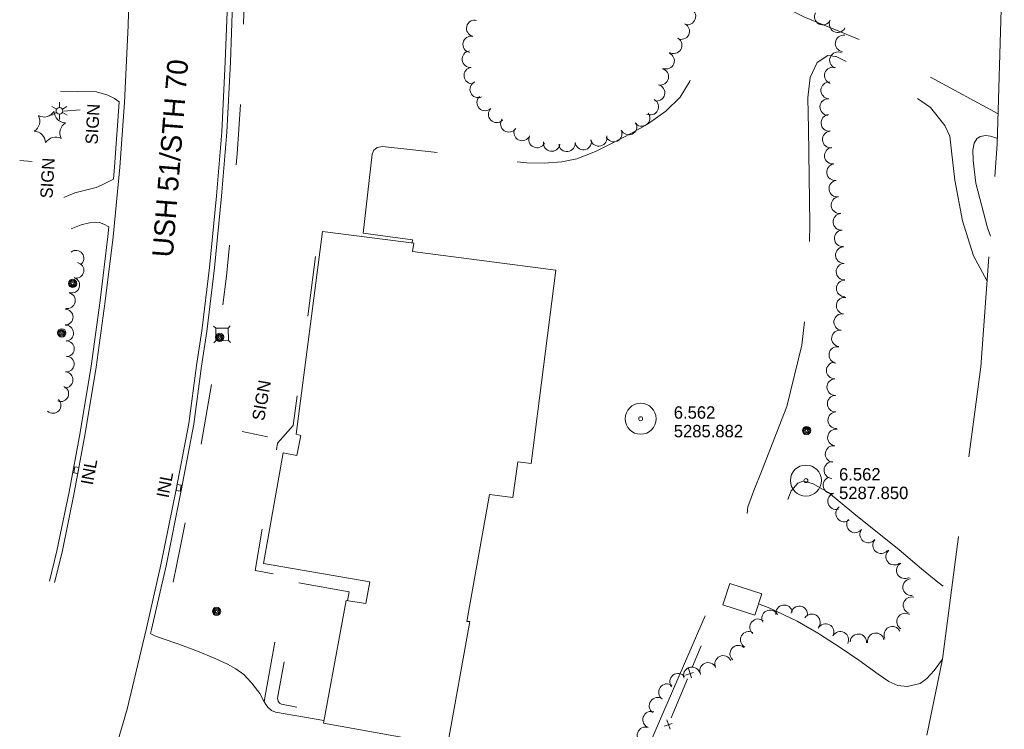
# Model space of a CAD drawing. Header units: feet. Extents: x 191259 to 192824, y 262512 to 264010.
# Tile 3 of 6: x 191668 to 192144, y 263066 to 263409. Entities that reach past the tile are written whole.
import ezdxf
from ezdxf.enums import TextEntityAlignment as Align

# ---------------------------------------------------------------- set-up
doc = ezdxf.new("R2010")
doc.units = ezdxf.units.FT
doc.header["$MEASUREMENT"] = 0
for name, pattern in [('DGN Style 3', [136.13208, 97.2372, -38.89488]), ('DGN Style 4', [155.676757, 77.78976, -38.89488, 0.097237, -38.89488]), ('DGN Style 5', [68.06604, 29.17116, -38.89488])]:
    doc.linetypes.add(name, pattern=pattern)
for name, color, linetype, lineweight in [('E_DWY', 3, 'DGN Style 3', 0), ('E_LAND_Vegetation', 20, 'Continuous', 0), ('E_MAP_Limits', 20, 'DGN Style 3', 0), ('E_MAP_PassPoints', 43, 'Continuous', 0), ('E_MISCPROP', 43, 'Continuous', 0), ('E_MISCPROP_HvyLine', 251, 'Continuous', 13), ('E_MISCPROP_Railing', 43, 'Continuous', 0), ('E_PATH_Sidewalk', 3, 'DGN Style 5', 0), ('E_RDWY', 43, 'Continuous', 13), ('E_RDWY_Name', 231, 'Continuous', 0), ('E_UTL_AboveGroundPipe', 43, 'DGN Style 4', 0)]:
    doc.layers.add(name, color=color, linetype=linetype, lineweight=lineweight)
doc.styles.add('Style-IGR_FONT_0', font='IGR_FONT_0.shx')

# ---------------------------------------------------------------- blocks, each defined once
blk = doc.blocks.new('PP_3')
at = {"layer": 'E_MAP_PassPoints', "color": 43, "linetype": 'Continuous', "lineweight": 0}
for radius in [7.5, 0.96]:
    blk.add_circle((0, 0), radius, dxfattribs=at)
blk = doc.blocks.new('INLT_2')
at = {"layer": 'E_MISCPROP_Railing', "color": 43, "linetype": 'Continuous', "lineweight": 0, "flags": 128}
blk.add_lwpolyline([(3, -2), (3, 0), (0, 0), (0, -2), (3, -2)], dxfattribs=at)
blk = doc.blocks.new('INL_2')
at = {"layer": 'E_MISCPROP_Railing', "color": 43, "linetype": 'Continuous', "lineweight": 0, "style": 'Style-IGR_FONT_0'}
blk.add_text('INL', height=6, rotation=359.9999, dxfattribs=at).set_placement((-5.74, -3.01))
blk = doc.blocks.new('INLT_3')
at = {"layer": 'E_MISCPROP_Railing', "color": 43, "linetype": 'Continuous', "lineweight": 0, "flags": 128}
blk.add_lwpolyline([(3, -2), (3, 0), (0, 0), (0, -2), (3, -2)], dxfattribs=at)
blk = doc.blocks.new('INL_3')
at = {"layer": 'E_MISCPROP_Railing', "color": 43, "linetype": 'Continuous', "lineweight": 0, "style": 'Style-IGR_FONT_0'}
blk.add_text('INL', height=6, rotation=0, dxfattribs=at).set_placement((-5.74, -3.01))
blk = doc.blocks.new('POLE')
at = {"layer": 'E_MISCPROP', "color": 1, "linetype": 'Continuous', "lineweight": 0}
for centre, radius in [((-0.01, 0.02), 2.02), ((-0.01, 0.03), 1.52), ((0, -0.01), 1.01), ((0, 0), 0.502)]:
    blk.add_circle(centre, radius, dxfattribs=at)
blk = doc.blocks.new('LTP')
at = {"layer": 'E_MISCPROP', "color": 1, "linetype": 'Continuous', "lineweight": 0}
for p, q in [((-1.63, 0.07), (-4.24, 0.14)), ((-0.8, 1.43), (-2, 3.73)), ((0.9, 1.42), (2.27, 3.65)), ((-0.88, -1.42), (-2.24, -3.61)), ((0.76, -1.47), (2, -3.65)), ((1.64, -0.02), (4.16, -0.09))]:
    blk.add_line(p, q, dxfattribs=at)
blk.add_circle((0, 0), 1.64, dxfattribs=at)
blk = doc.blocks.new('POLE_1')
at = {"layer": 'E_MISCPROP', "color": 1, "linetype": 'Continuous', "lineweight": 0}
for centre, radius in [((-0.01, 0.02), 2.02), ((-0.01, 0.03), 1.52), ((0, -0.01), 1.01), ((0, 0), 0.502)]:
    blk.add_circle(centre, radius, dxfattribs=at)
blk = doc.blocks.new('PED')
at = {"layer": 'E_UTL_AboveGroundPipe', "color": 251, "linetype": 'Continuous', "lineweight": 13}
for p, q in [((-3.12, 2.9), (-4.18, 3.96)), ((2.88, 2.9), (3.94, 3.96)), ((-4.18, -4.16), (-3.12, -3.1)), ((3.94, -4.16), (2.89, -3.1))]:
    blk.add_line(p, q, dxfattribs=at)
at = {"layer": 'E_UTL_AboveGroundPipe', "color": 251, "linetype": 'Continuous', "lineweight": 13, "flags": 128}
blk.add_lwpolyline([(-3.12, -3.1), (2.89, -3.1), (2.88, 2.9), (-3.12, 2.9)], close=True, dxfattribs=at)
blk = doc.blocks.new('POLE_2')
at = {"layer": 'E_MISCPROP', "color": 1, "linetype": 'Continuous', "lineweight": 0}
for centre, radius in [((-0.01, 0.02), 2.02), ((-0.01, 0.03), 1.52), ((0, -0.01), 1.01), ((0, 0), 0.502)]:
    blk.add_circle(centre, radius, dxfattribs=at)
blk = doc.blocks.new('SIGN')
at = {"layer": 'E_MISCPROP', "color": 1, "linetype": 'Continuous', "lineweight": 0, "style": 'Style-IGR_FONT_0'}
blk.add_text('SIGN', height=6, rotation=0.0002, dxfattribs=at).set_placement((-9.61, -0.01), align=Align.MIDDLE_LEFT)
blk = doc.blocks.new('SIGN_4')
at = {"layer": 'E_MISCPROP', "color": 1, "linetype": 'Continuous', "lineweight": 0, "style": 'Style-IGR_FONT_0'}
blk.add_text('SIGN', height=6, rotation=0, dxfattribs=at).set_placement((-9.6, -0.01), align=Align.MIDDLE_LEFT)
blk = doc.blocks.new('PINEL_1')
at = {"layer": 'E_LAND_Vegetation', "color": 94, "linetype": 'Continuous', "lineweight": 0}
for centre, start, end in [((-8.14, 7.32), 275.2114, 0.9763), ((2.26, 10.71), 215.2114, 300.9763), ((10.41, 3.4), 155.2114, 240.9763), ((-10.4, -3.39), 335.2114, 60.9763), ((8.15, -7.3), 95.2114, 180.9763), ((-2.25, -10.7), 35.2114, 120.9763)]:
    blk.add_arc(centre, 5.72, start, end, dxfattribs=at)

msp = doc.modelspace()

# ---------------------------------------------------------------- linework, layer by layer
at = {"layer": 'E_DWY', "color": 2, "linetype": 'DGN Style 3', "lineweight": 0, "flags": 128}
for points in [[(191857.51, 263301.28), (191857.67, 263302.78), (191833.83, 263305.97), (191838.22, 263344.13), (191839.07, 263346.13), (191840.67, 263347.35), (191843.11, 263347.9), (191899, 263341.62), (191912.94, 263339.96), (191921.25, 263339.78), (191929.9, 263340.53), (191937.02, 263341.86), (191946.12, 263345.47), (191953.85, 263349.38), (191963.84, 263354.42), (191971.24, 263358.74), (191980.06, 263364.98), (191987.06, 263371.78), (191991.47, 263379.19), (191995, 263388), (191997.84, 263399.1), (191998.66, 263408.36), (191997.86, 263414.64), (191995.15, 263422.21), (191989.45, 263431.53), (191984.35, 263437.81), (191971.96, 263450.29), (191959.54, 263460.11), (191948.13, 263467.36), (191931.49, 263475.11), (191915.16, 263481.26), (191895.15, 263487.18), (191864.24, 263495.52), (191842.29, 263500.2), (191825.09, 263503.3), (191811.2, 263504.53), (191796.34, 263505.06), (191781.7, 263504.87), (191774.88, 263503.57), (191770.25, 263501.81)], [(192142.7, 263438.5), (192119.73, 263441.47), (192071.47, 263448.26), (192030.11, 263454.52), (192014.84, 263456.36), (192010.07, 263456.14), (192007.7, 263455.21), (192006.08, 263453.67), (192004.56, 263451.05), (192004.14, 263447.17), (192004.61, 263442.69), (192006.59, 263438.1), (192010.92, 263432.11), (192018.79, 263426.21), (192028.5, 263419.81), (192046.73, 263410.6), (192083.38, 263395.49), (192107.87, 263381.44), (192140.63, 263363.6)], [(192062.12, 263391.41), (192058.41, 263391.8), (192053.26, 263388.53), (192049.78, 263381.17), (192048.73, 263371.47), (192049.07, 263356.29), (192049.59, 263310.29), (192048.97, 263280.62), (192045.79, 263251.78), (192038.58, 263222.25), (192026.36, 263190.69), (192022.97, 263182.39), (192019.76, 263173.7), (192018.79, 263165.92), (192019.52, 263162.84), (192021.65, 263160.74), (192025.09, 263159.31), (192029.51, 263160.32), (192032.95, 263162.87), (192035.4, 263166.96), (192038.34, 263175.62), (192040.61, 263181.48), (192043.8, 263185.1), (192046.44, 263186.06), (192050.95, 263184.88), (192058.66, 263180.61), (192070.94, 263170.51), (192092.78, 263152.9), (192103.6, 263143.74), (192111.53, 263137.3), (192117.91, 263132.27)], [(192135.3, 263283), (192135.2, 263283.12), (192128.75, 263295.06), (192123.44, 263311.92), (192119.76, 263331.55), (192118.16, 263345.64), (192117.28, 263352.81), (192114.82, 263358.04), (192107.88, 263366.78), (192100.06, 263372.13), (192087.55, 263379.06), (192062.29, 263391.38), (192062.12, 263391.41)], [(191687.68, 263374.58), (191695.7, 263374.5), (191704.94, 263374.34), (191710.42, 263372.67), (191713.66, 263371.15), (191716.01, 263369.39)], [(192140.3, 263351.71), (192139.99, 263351.88), (192136.87, 263352.92), (192134.64, 263353.24), (192131.96, 263352.69), (192130.29, 263351.56), (192129, 263349.51), (192128.4, 263346.02), (192128.5, 263341.09), (192129.91, 263330.14), (192135.44, 263308.51), (192136.91, 263304.55)], [(191689.25, 263323.26), (191694.54, 263325.45), (191700.35, 263326.98), (191704.9, 263328.02), (191707.49, 263329.12), (191710.66, 263330.85), (191713.15, 263332)], [(191692.83, 263308.02), (191697.64, 263309.93), (191701.54, 263310.98), (191704.29, 263311.36), (191706.46, 263311.12), (191708.6, 263310.32), (191710.95, 263308.96)], [(192041.5, 263007.51), (192039.9, 263003.36), (192038.14, 263001.81), (192035.74, 263001.15), (192033.3, 263000.89), (192002.9, 262999.25), (191960.16, 262996.46), (191952.02, 262995.61), (191949.78, 262996.07), (191947.21, 262997.03), (191946.76, 262997.4), (191946.54, 262998.2), (191946.28, 262999.41), (192000.29, 263123.57), (192002.56, 263126.82), (192004.89, 263128.16), (192007.3, 263128.68), (192008.37, 263128.59)], [(192053.78, 263112.46), (192043.58, 263118.46), (192030.33, 263124.63), (192024.9, 263126.79)], [(191814.89, 263070.35), (191791.55, 263074.48), (191789.55, 263075.23), (191787.86, 263076.69), (191786.85, 263078.11), (191785.69, 263080.1), (191783.9, 263083.47), (191780.12, 263088.45), (191776.14, 263092.64), (191772.39, 263095.42), (191768.32, 263097.69), (191762.37, 263100.43), (191753.77, 263103.85), (191744.28, 263107.47), (191737.22, 263109.81), (191733.14, 263111.31), (191731.08, 263112.39)], [(192113.68, 263100.02), (192109.65, 263094.61), (192106.09, 263090.68), (192102.91, 263088.29), (192096.62, 263086.82), (192092.18, 263087.32), (192087.74, 263089.19), (192082.71, 263092.78), (192073.36, 263099.62), (192063.79, 263106.03), (192054.83, 263111.82), (192053.78, 263112.46)]]:
    msp.add_lwpolyline(points, dxfattribs=at)
at = {"layer": 'E_LAND_Vegetation', "color": 94, "linetype": 'Continuous', "lineweight": 0}
for centre, radius, start, end in [((191990.52, 263410.71), 3.98, 251.5903, 71.575), ((192055.91, 263410.65), 4.01, 152.944, 332.9286), ((191887.73, 263404.98), 3.98, 76.2692, 256.2539), ((191987.51, 263403.62), 3.98, 244.5385, 64.5231), ((192063.06, 263407), 4.01, 152.944, 332.9286), ((191886.01, 263397.27), 3.98, 78.0314, 258.016), ((192065.96, 263397.66), 4.01, 81.8933, 261.878), ((191983.86, 263396.79), 3.98, 238.8558, 58.8405), ((191885.62, 263390.09), 3.98, 96.5422, 276.5269), ((191980.2, 263389.35), 3.98, 248.6928, 68.6775), ((192063.2, 263389.55), 4.01, 64.9661, 244.9508), ((191886.53, 263382.17), 3.98, 96.5422, 276.5269), ((191977.42, 263381.58), 3.98, 256.8589, 76.8436), ((192060.74, 263382.18), 4.01, 71.7834, 251.7681), ((191889.42, 263375.5), 3.98, 114.7298, 294.7145), ((191975.61, 263373.82), 3.98, 256.8589, 76.8436), ((192059, 263374.97), 4.01, 86.6844, 266.6691), ((191892.78, 263369.13), 3.98, 134.1938, 314.1785), ((191972.59, 263367.09), 3.98, 242.0352, 62.0198), ((192058.54, 263366.96), 4.01, 86.6844, 266.6691), ((191898.33, 263363.42), 3.98, 134.1938, 314.1785), ((191968.38, 263361.67), 3.98, 216.7447, 36.7294), ((192059.05, 263359.27), 4.01, 94.9821, 274.9668), ((191904.23, 263358.8), 3.98, 146.0393, 326.0239), ((191962.13, 263357.5), 3.98, 204.9992, 24.9838), ((191910.65, 263354.66), 3.98, 154.6248, 334.6095), ((191954.91, 263354.13), 3.98, 204.9992, 24.9838), ((192059.75, 263351.28), 4.01, 94.9821, 274.9668), ((191917.85, 263351.24), 3.98, 154.6248, 334.6095), ((191924.91, 263349.51), 3.98, 171.6955, 351.6802), ((191932.27, 263349.37), 3.98, 186.5357, 6.5203), ((191940.19, 263350.27), 3.98, 186.5357, 6.5203), ((191947.66, 263352.04), 3.98, 194.1439, 14.1285), ((192060.74, 263343.42), 4.01, 97.8123, 277.7969), ((192061.83, 263335.47), 4.01, 97.8123, 277.7969), ((192062.91, 263327.51), 4.01, 97.5227, 277.5074), ((192063.96, 263319.56), 4.01, 97.5227, 277.5074), ((192064.87, 263311.48), 4.01, 94.5644, 274.5491), ((192065.51, 263303.48), 4.01, 94.5644, 274.5491), ((191695.08, 263293.82), 3.82, 307.5515, 127.5362), ((192066.07, 263295.39), 4.01, 92.1495, 272.1342), ((191695.07, 263287.99), 3.82, 259.6124, 79.5971), ((192066.37, 263287.37), 4.01, 92.1495, 272.1342), ((191693.06, 263280.9), 3.82, 252.3725, 72.3572), ((192066.53, 263279.26), 4.01, 89.7413, 269.726), ((191690.94, 263273.35), 3.82, 258.189, 78.1736), ((192066.47, 263270.94), 4.01, 81.4569, 261.4416), ((191689.83, 263265.4), 3.82, 270.4345, 90.4192), ((192065.27, 263263), 4.01, 81.4569, 261.4416), ((191690.06, 263257.65), 3.82, 273.767, 93.7517), ((192064.19, 263255.08), 4.01, 82.2601, 262.2447), ((191690.44, 263250.09), 3.82, 271.8453, 91.8299), ((192062.92, 263247.09), 4.01, 80.24, 260.2247), ((191690.36, 263242.67), 3.82, 266.0036, 85.9883), ((192061.67, 263239.59), 4.01, 91.7079, 271.6926), ((191689.83, 263235.05), 3.82, 266.0037, 85.9883), ((192061.91, 263231.57), 4.01, 91.7079, 271.6926), ((191687.72, 263228.38), 3.82, 247.7531, 67.7378), ((191683.98, 263222.7), 3.82, 227.1081, 47.0927), ((192062.15, 263223.55), 4.01, 91.7079, 271.6926), ((192062.41, 263215.54), 4.01, 91.8864, 271.8711), ((192062.25, 263207.18), 4.01, 81.8901, 261.8747), ((192061.12, 263199.24), 4.01, 81.8901, 261.8747), ((192060.5, 263191.42), 4.01, 86.6603, 266.6449), ((192060.11, 263184.14), 4.01, 106.3642, 286.3489), ((192062.37, 263176.44), 4.01, 106.3642, 286.3489), ((192066.25, 263170.44), 4.01, 127.6885, 307.6732), ((192071.48, 263165.19), 4.01, 142.5895, 322.5741), ((192077.85, 263160.32), 4.01, 142.5895, 322.5741), ((192084.1, 263155.12), 4.01, 139.7448, 319.7295), ((192090.4, 263149.57), 4.01, 129.076, 309.0607), ((192095.55, 263143), 4.01, 120.0286, 300.0133), ((192098.62, 263134.82), 4.01, 95.9304, 275.9151), ((192098.79, 263126.1), 4.01, 74.1315, 254.1162), ((192037.22, 263122.21), 4.01, 8.6562, 188.6409), ((192044.54, 263121.67), 4.01, 351.5808, 171.5655), ((192030.46, 263119.78), 4.01, 28.4472, 208.4319), ((192050.63, 263117.85), 4.01, 328.6619, 148.6465), ((192095.68, 263118.19), 4.01, 59.4588, 239.4434), ((192024.69, 263115.46), 4.01, 49.3352, 229.3198), ((192057.26, 263113.12), 4.01, 332.439, 152.4237), ((192089.5, 263111.79), 4.01, 26.5874, 206.5721), ((192020.15, 263109.42), 4.01, 61.0577, 241.0423), ((192064.37, 263109.41), 4.01, 332.439, 152.4237), ((192073.08, 263108.19), 4.01, 356.3485, 176.3331), ((192081.52, 263108.67), 4.01, 9.502, 189.4867), ((192015.05, 263102.68), 4.01, 48.2019, 228.1866), ((192007.77, 263097.72), 4.01, 24.8326, 204.8173), ((191992.62, 263092.21), 4.01, 21.0871, 201.0717), ((192000.49, 263094.35), 4.01, 24.8326, 204.8173), ((191985.97, 263089.12), 4.01, 38.1565, 218.1412), ((191980.64, 263084.09), 4.01, 55.0739, 235.0586), ((191976.04, 263077.51), 4.01, 55.0739, 235.0586), ((191972.95, 263070.79), 4.01, 70.3074, 250.2921), ((191970.24, 263063.23), 4.01, 70.3074, 250.2921)]:
    msp.add_arc(centre, radius, start, end, dxfattribs=at)
at = {"layer": 'E_MAP_Limits', "color": 3, "linetype": 'DGN Style 3', "lineweight": 0, "flags": 128}
msp.add_lwpolyline([(192072.96, 262931.52), (192090.95, 262988.85), (192113.68, 263100.03), (192132.2, 263241.35), (192140.23, 263348.96), (192143.6, 263471.02), (192141.21, 263585.22), (192133.55, 263854.72)], dxfattribs=at)
at = {"layer": 'E_MISCPROP', "color": 1, "linetype": 'Continuous', "lineweight": 0}
for p, q in [((191689.26, 263365.03), (191697.16, 263365.57)), ((191667.89, 263341.15), (191673.97, 263340.69)), ((191775.38, 263210.03), (191787.56, 263207.59))]:
    msp.add_line(p, q, dxfattribs=at)
at = {"layer": 'E_MISCPROP_HvyLine', "color": 230, "linetype": 'Continuous', "lineweight": 13, "flags": 128}
for points in [[(191926.95, 263288.16), (191857.63, 263297.14), (191858.3, 263301.18), (191814.14, 263306.75), (191801.54, 263208.81), (191803.8, 263208.22), (191801.8, 263198.42), (191795.22, 263199.79), (191785.69, 263146.31), (191837.05, 263137.38), (191835.12, 263126.9), (191825.65, 263128.39), (191814.66, 263069.13), (191874.58, 263058.35), (191885.36, 263118.27), (191883.99, 263118.26), (191894.89, 263179.7), (191906.14, 263178.26), (191908.6, 263195.51), (191914.99, 263194.67)], [(192023.11, 263121.25), (192007.62, 263126.26), (192010.96, 263136.58), (192026.45, 263131.57)]]:
    msp.add_lwpolyline(points, close=True, dxfattribs=at)
at = {"layer": 'E_MISCPROP_Railing', "color": 43, "linetype": 'Continuous', "lineweight": 0}
for p, q in [((191989.64, 263092.3), (191993.49, 263093.61)), ((191992.46, 263090.95), (191990.96, 263095.45)), ((191979.32, 263067.58), (191983.17, 263068.89)), ((191982.13, 263066.23), (191980.63, 263070.73))]:
    msp.add_line(p, q, dxfattribs=at)
at = {"layer": 'E_MISCPROP_Railing', "color": 43, "linetype": 'Continuous', "lineweight": 0, "flags": 128}
for points in [[(191992.92, 263096.41), (191997.12, 263106.45)], [(191986.79, 263081.73), (191990.48, 263090.57)], [(191982.6, 263071.68), (191986.79, 263081.73)]]:
    msp.add_lwpolyline(points, dxfattribs=at)
at = {"layer": 'E_PATH_Sidewalk', "color": 2, "linetype": 'DGN Style 5', "lineweight": 0, "flags": 128}
for points in [[(191777.65, 263504.1), (191776.94, 263500.22), (191776.49, 263493.32), (191776.31, 263477.88), (191776.77, 263452.3), (191776.81, 263432.15), (191776.06, 263407.68), (191774.95, 263374.74), (191772.96, 263344.38), (191770.81, 263316.19), (191767.8, 263285.11), (191764.74, 263261.7), (191760.6, 263232.89), (191755.14, 263201.63), (191745.62, 263154.72), (191736.58, 263110.05)], [(191786.04, 263079.5), (191796.83, 263140.02), (191781.58, 263142.96), (191792.47, 263204.47), (191800.08, 263213), (191812.7, 263308.75), (191833.83, 263305.97)], [(191826.26, 263128.29), (191827.14, 263132.54), (191802.69, 263137), (191792.52, 263081.12), (191792.73, 263079.77), (191793.45, 263078.75), (191794.33, 263078.22), (191815.61, 263074.23)]]:
    msp.add_lwpolyline(points, dxfattribs=at)
at = {"layer": 'E_RDWY', "color": 30, "linetype": 'Continuous', "lineweight": 13, "flags": 128}
for points in [[(191711.22, 263827.66), (191711.95, 263792.88), (191712.88, 263758.11), (191713.59, 263729.86), (191714.6, 263697.97), (191715.41, 263667.91), (191716.52, 263628.67), (191717.05, 263608.14), (191718.11, 263576.83), (191718.86, 263545.45), (191719.92, 263511.79), (191720.51, 263484.33), (191720.95, 263454.73), (191720.76, 263424.35), (191720.23, 263406.44), (191718.5, 263369.08), (191716.22, 263337.82), (191713, 263304.16), (191709.26, 263273.09), (191704.86, 263241.24), (191699.54, 263209.14), (191694.28, 263180.42), (191688.34, 263151.81), (191684.71, 263137.08)], [(191731.08, 263112.39), (191731.56, 263114.43), (191738.58, 263145.14), (191745.98, 263181.55), (191752.08, 263213.6), (191755.75, 263241.66), (191758.32, 263258.49), (191762.08, 263289.15), (191765.44, 263323.83), (191767.98, 263354.81), (191769.73, 263388.67), (191770.74, 263416.98), (191771.19, 263445.56), (191770.95, 263472.84), (191770.29, 263500.65), (191770.25, 263501.81)], [(191710.52, 263044.01), (191719.77, 263075.82), (191729.13, 263115), (191736.13, 263145.66), (191743.53, 263182.04), (191749.61, 263214), (191753.27, 263242.01), (191755.84, 263258.84), (191759.6, 263289.42), (191762.95, 263324.05), (191765.49, 263354.98), (191767.24, 263388.78), (191768.25, 263417.05)], [(191716.01, 263369.39), (191716.01, 263369.23), (191713.73, 263338.03), (191713.15, 263332)], [(191710.95, 263308.96), (191710.51, 263304.43), (191706.78, 263273.41), (191702.39, 263241.62), (191697.08, 263209.57), (191691.83, 263180.9), (191685.91, 263152.36), (191682.28, 263137.68)]]:
    msp.add_lwpolyline(points, dxfattribs=at)

# ---------------------------------------------------------------- block references
at = {"layer": 'E_LAND_Vegetation', "color": 94, "linetype": 'Continuous', "lineweight": 0, "xscale": 0.999999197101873, "yscale": 0.999999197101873, "zscale": 0.999999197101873, "rotation": 86.790526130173}
msp.add_blockref('PINEL_1', (191682.46, 263357.25), dxfattribs=at)
at = {"layer": 'E_MAP_PassPoints', "color": 43, "linetype": 'Continuous', "lineweight": 0, "xscale": 1.00000025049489, "yscale": 1.00000025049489, "zscale": 1.00000025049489, "rotation": 0.04055431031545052}
for p in [(191967.91, 263216.27), (192047.75, 263186.39)]:
    msp.add_blockref('PP_3', p, dxfattribs=at)
at = {"layer": 'E_MISCPROP', "color": 1, "linetype": 'Continuous', "lineweight": 0}
for name, p, xscale, yscale, zscale, rotation in [('LTP', (191687.1, 263365.1), 1.000000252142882, 1.000000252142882, 1.000000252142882, 91.2855726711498), ('SIGN_4', (191703.1, 263358.51), 0.999999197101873, 0.999999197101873, 0.999999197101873, 86.790526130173), ('SIGN_4', (191681.27, 263332.4), 0.999999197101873, 0.999999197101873, 0.999999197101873, 86.790526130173), ('POLE', (191693.5, 263281.68), 1.000000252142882, 1.000000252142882, 1.000000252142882, 91.2855726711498), ('POLE', (191688.23, 263257.76), 1.000000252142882, 1.000000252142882, 1.000000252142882, 91.2855726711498), ('POLE_1', (191764.52, 263255.67), 1.000000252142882, 1.000000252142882, 1.000000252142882, 91.2855726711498), ('SIGN', (191784.66, 263224.97), 1.000000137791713, 1.000000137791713, 1.000000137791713, 80.17431907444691), ('POLE_2', (192048.08, 263210.56), 1.000000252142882, 1.000000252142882, 1.000000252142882, 91.2855726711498), ('POLE_1', (191763.01, 263123.15), 1.000000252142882, 1.000000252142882, 1.000000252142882, 91.2855726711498)]:
    msp.add_blockref(name, p, dxfattribs=dict(at, xscale=xscale, yscale=yscale, zscale=zscale, rotation=rotation))
at = {"layer": 'E_MISCPROP_Railing', "color": 43, "linetype": 'Continuous', "lineweight": 0}
for name, p, xscale, yscale, zscale, rotation in [('INL_2', (191701.28, 263190.09), 1.000000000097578, 1.000000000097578, 1.000000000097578, 79.61034177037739), ('INLT_2', (191696.53, 263192.7), 1.000000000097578, 1.000000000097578, 1.000000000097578, 259.6103417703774), ('INL_3', (191737.9, 263183.88), 1.000000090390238, 1.000000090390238, 1.000000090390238, 79.13718667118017), ('INLT_3', (191743.44, 263181.57), 1.000000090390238, 1.000000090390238, 1.000000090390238, 79.13718667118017)]:
    msp.add_blockref(name, p, dxfattribs=dict(at, xscale=xscale, yscale=yscale, zscale=zscale, rotation=rotation))
at = {"layer": 'E_UTL_AboveGroundPipe', "color": 251, "linetype": 'Continuous', "lineweight": 13, "xscale": 1.000000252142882, "yscale": 1.000000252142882, "zscale": 1.000000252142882, "rotation": 91.2855726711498}
msp.add_blockref('PED', (191765.55, 263257.17), dxfattribs=at)

# ---------------------------------------------------------------- texts
at = {"layer": 'E_MAP_PassPoints', "color": 43, "linetype": 'Continuous', "lineweight": 0, "style": 'Style-IGR_FONT_0'}
for s, p in [('6.562', (191983.91, 263216.28)), ('5285.882', (191983.92, 263207.28)), ('6.562', (192063.75, 263186.41)), ('5287.850', (192063.76, 263177.41))]:
    msp.add_text(s, height=6, rotation=0.0407, dxfattribs=at).set_placement(p)
at = {"layer": 'E_RDWY_Name', "color": 30, "linetype": 'Continuous', "lineweight": 0, "style": 'Style-IGR_FONT_0', "width": 0.999837}
msp.add_text('USH 51/STH 70', height=10, rotation=85.5127, dxfattribs=at).set_placement((191741.85, 263294.01))

doc.saveas('drawing.dxf')
